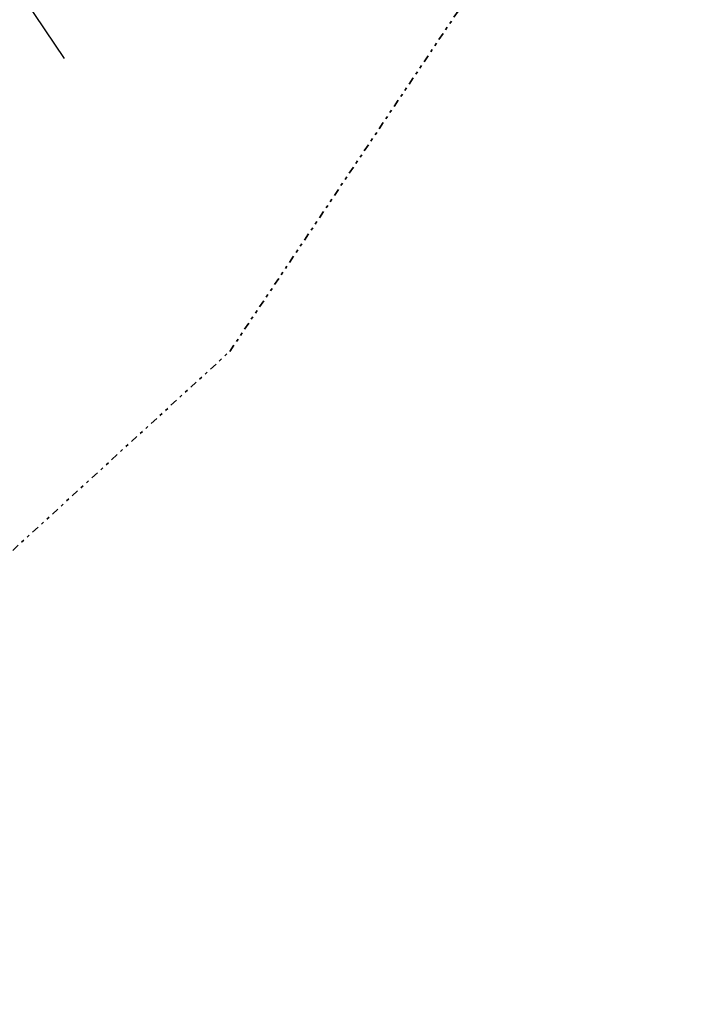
# Model space of a CAD drawing. Header units: metres. Extents: x 169249 to 194689, y 406250 to 412203.
# Tile 236 of 256: x 184646 to 184875, y 409665 to 409995. Entities that reach past the tile are written whole.
import ezdxf

# ---------------------------------------------------------------- set-up
doc = ezdxf.new("R2010")
doc.units = ezdxf.units.M
doc.linetypes.add('BGT_NLCS_N264$0$AL-TEKENBLADGRENS', pattern=[11.5, 2.5, -1.5, 1, -1.5, 1, -1.5, 2.5])
doc.layers.add('BGT_NLCS_N264$0$B-WE-IE-TERREINAFSCHEIDING_KUNSTMATIG_HEKWERK_RASTER-G', color=252, linetype='CONTINUOUS')
doc.layers.add('BGT_NLCS_N264$0$X-XX-AL-TEKENBLADGRENS-G', color=252, linetype='BGT_NLCS_N264$0$AL-TEKENBLADGRENS', lineweight=35)
doc.layers.add('X-XX-AL-REFERENTIE-G', color=7, linetype='CONTINUOUS', lineweight=18)

# ---------------------------------------------------------------- blocks, each defined once
blk = doc.blocks.new('BGT_NLCS_N264')
at = {"layer": 'BGT_NLCS_N264$0$B-WE-IE-TERREINAFSCHEIDING_KUNSTMATIG_HEKWERK_RASTER-G'}
blk.add_line((184648.18, 410001.73, 10.57), (184661.42, 409982.13, 10.7), dxfattribs=at)
at = {"layer": 'BGT_NLCS_N264$0$X-XX-AL-TEKENBLADGRENS-G'}
blk.add_polyline3d([(183924.51, 409664.89, 0), (184371.53, 409746.39, 0), (184502.16, 409750.89, 0), (184617.61, 409792.84, 0), (184716.94, 409883.87, 0), (184794.23, 409998.99, 0), (184922.94, 410078.64, 0), (185035.4, 410206.13, 0), (186140.52, 410381.51, 0), (186345.09, 410383.55, 0), (186421.58, 410308.02, 0), (186523.33, 410287.51, 0), (186728.97, 410181.22, 0), (187060.59, 410074.79, 0), (187300.09, 410049.54, 0), (187621.16, 410061.51, 0), (187853.57, 410181.6, 0), (188462.49, 410649.7, 0), (189288.39, 411174.77, 0)], dxfattribs=at)

msp = doc.modelspace()

# ---------------------------------------------------------------- block references
at = {"layer": 'X-XX-AL-REFERENTIE-G'}
msp.add_blockref('BGT_NLCS_N264', (0, 0), dxfattribs=at)

doc.saveas('drawing.dxf')
